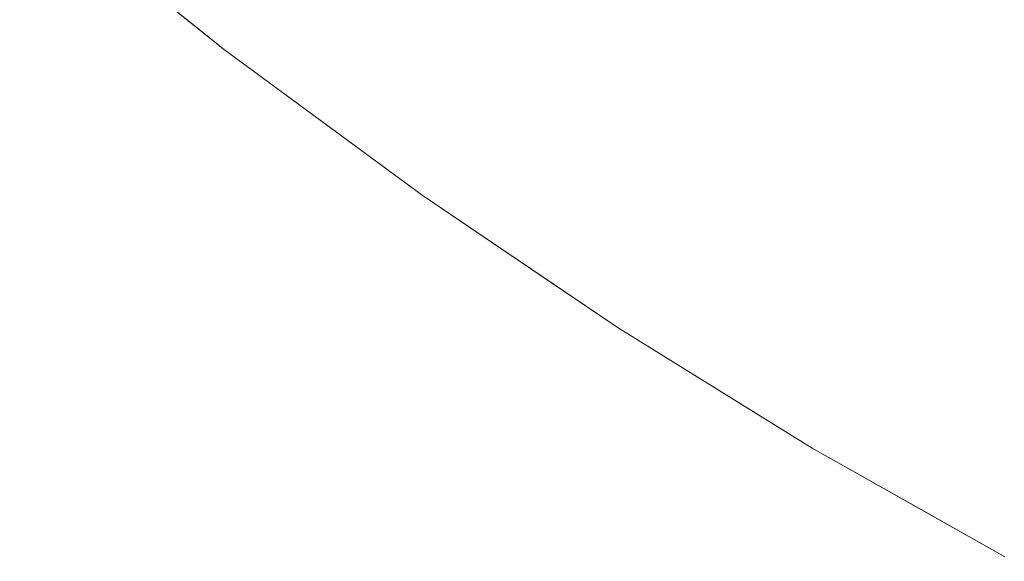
# Model space of a CAD drawing. Header units: centimetres. Extents: x -17.1 to 18.2, y 4.2 to 6.
# Tile 9 of 256: x -17.05234 to -17.04253, y 4.20596 to 4.21135. Entities that reach past the tile are written whole.
import ezdxf

# ---------------------------------------------------------------- set-up
doc = ezdxf.new("R2010")
doc.units = ezdxf.units.CM
doc.header["$LTSCALE"] = 2.54
doc.layers.add('Lucido design-1', color=7, linetype='Continuous')

# ---------------------------------------------------------------- blocks, each defined once
blk = doc.blocks.new('Gruppo-3-1')
at = {"color": 7, "linetype": 'Continuous', "lineweight": 9}
for points, invisible_edges in [([(-17.0494472, 4.2115077, -2276.9361633), (-17.0495077, 4.2113234, -2276.9346213), (-17.0512325, 4.2126634, -2276.9346213), (-17.0511684, 4.2128449, -2276.9361633)], 15), ([(-17.0470018, 4.2124953, -2276.9482721), (-17.046888, 4.2128694, -2276.9497496), (-17.0451457, 4.211708, -2276.9497496), (-17.0452521, 4.2113289, -2276.9482721)], 15), ([(-17.0491358, 4.2124555, -2276.9422751), (-17.049041, 4.2127443, -2276.9437864), (-17.0473067, 4.2114936, -2276.9437864), (-17.0473958, 4.2112007, -2276.9422751)], 15), ([(-17.0523412, 4.2126868, -2276.92217), (-17.0506064, 4.2112984, -2276.32217), (-17.0514668, 4.211987, -2276.32217)], 9), ([(-17.0503007, 4.2110537, -2276.32217), (-17.0506064, 4.2112984, -2276.32217), (-17.0523412, 4.2126868, -2276.92217), (-17.0514668, 4.211987, -2276.92217)], 10), ([(-17.0512892, 4.2125029, -2276.9330749), (-17.0512325, 4.2126634, -2276.9346213), (-17.0495077, 4.2113234, -2276.9346213), (-17.0495612, 4.2111605, -2276.9330749)], 15), ([(-17.0495612, 4.2111605, -2276.9330749), (-17.0496077, 4.2110191, -2276.9315244), (-17.0513384, 4.2123636, -2276.9315244), (-17.0512892, 4.2125029, -2276.9330749)], 15), ([(-17.0440407, 4.2119772, -2276.2916647), (-17.0449162, 4.2125257, -2276.2916647), (-17.0451457, 4.211708, -2276.2945904), (-17.044262, 4.2111544, -2276.2945904)], 15), ([(-17.0450337, 4.212107, -2276.9512174), (-17.0449162, 4.2125257, -2276.9526752), (-17.0431573, 4.2114471, -2276.9526752), (-17.0432664, 4.2110233, -2276.9512174)], 15), ([(-17.0473958, 4.2112007, -2276.9422751), (-17.0474786, 4.2109286, -2276.9407566), (-17.049224, 4.2121873, -2276.9407566), (-17.0491358, 4.2124555, -2276.9422751)], 15), ([(-17.0452521, 4.2113289, -2276.9482721), (-17.0453528, 4.2109701, -2276.9467854), (-17.0471096, 4.2121412, -2276.9467854), (-17.0470018, 4.2124953, -2276.9482721)], 15), ([(-17.0513801, 4.2122456, -2276.9299706), (-17.0513384, 4.2123636, -2276.9315244), (-17.0496077, 4.2110191, -2276.9315244), (-17.0496471, 4.2108992, -2276.9299706)], 15), ([(-17.0503749, 4.211985, -2276.3097186), (-17.0495077, 4.2113234, -2276.3097186), (-17.0493797, 4.2117132, -2276.3066398), (-17.0502431, 4.2123719, -2276.3066398)], 15), ([(-17.0420419, 4.2118472, -2276.2887813), (-17.042924, 4.2123533, -2276.2887813), (-17.0431573, 4.2114471, -2276.2916647), (-17.0422661, 4.2109358, -2276.2916647)], 15), ([(-17.0430431, 4.2118906, -2276.9541224), (-17.042924, 4.2123533, -2276.9555586), (-17.0411524, 4.21136, -2276.9555586), (-17.0412622, 4.210892, -2276.9541224)], 15), ([(-17.0496471, 4.2108992, -2276.9299706), (-17.0496793, 4.2108011, -2276.9284139), (-17.0514142, 4.2121489, -2276.9284139), (-17.0513801, 4.2122456, -2276.9299706)], 15), ([(-17.0462355, 4.2115466, -2276.2975546), (-17.0453528, 4.2109701, -2276.2975546), (-17.0451457, 4.211708, -2276.2945904), (-17.0460211, 4.2122798, -2276.2945904)], 15), ([(-17.0505516, 4.2114665, -2276.3159261), (-17.0514142, 4.2121489, -2276.3159261), (-17.0514598, 4.2120198, -2276.3190457), (-17.050596, 4.2113364, -2276.3190457)], 15), ([(-17.0514408, 4.2120736, -2276.9268549), (-17.0514142, 4.2121489, -2276.9284139), (-17.0496793, 4.2108011, -2276.9284139), (-17.0497044, 4.2107246, -2276.9268549)], 15), ([(-17.0483559, 4.2115492, -2276.3035833), (-17.049224, 4.2121873, -2276.3035833), (-17.0493797, 4.2117132, -2276.3066398), (-17.0485069, 4.2110717, -2276.3066398)], 15), ([(-17.0493053, 4.2119398, -2276.9392315), (-17.049224, 4.2121873, -2276.9407566), (-17.0474786, 4.2109286, -2276.9407566), (-17.047555, 4.2106776, -2276.9392315)], 15), ([(-17.0483559, 4.2115492, -2276.3035833), (-17.0474786, 4.2109286, -2276.3035833), (-17.0473067, 4.2114936, -2276.3005536), (-17.0481784, 4.2121103, -2276.3005536)], 15), ([(-17.0462355, 4.2115466, -2276.2975546), (-17.0471096, 4.2121412, -2276.2975546), (-17.0473067, 4.2114936, -2276.3005536), (-17.0464261, 4.2108947, -2276.3005536)], 15), ([(-17.0472113, 4.2118072, -2276.94529), (-17.0471096, 4.2121412, -2276.9467854), (-17.0453528, 4.2109701, -2276.9467854), (-17.0454478, 4.2106316, -2276.94529)], 15), ([(-17.0514712, 4.2119875, -2276.9237324), (-17.0514598, 4.2120198, -2276.9252942), (-17.0497224, 4.21067, -2276.9252942), (-17.0497332, 4.2106372, -2276.9237324)], 15), ([(-17.050596, 4.2113364, -2276.3190457), (-17.0514598, 4.2120198, -2276.3190457), (-17.0514668, 4.211987, -2276.32217), (-17.0506064, 4.2112984, -2276.32217)], 11), ([(-17.0497044, 4.2107246, -2276.9268549), (-17.0497224, 4.21067, -2276.9252942), (-17.0514598, 4.2120198, -2276.9252942), (-17.0514408, 4.2120736, -2276.9268549)], 15), ([(-17.0432664, 4.2110233, -2276.9512174), (-17.0433703, 4.2106194, -2276.9497496), (-17.0451457, 4.211708, -2276.9497496), (-17.0450337, 4.212107, -2276.9512174)], 15), ([(-17.0514712, 4.2119875, -2276.9237324), (-17.0497332, 4.2106372, -2276.9237324), (-17.0503007, 4.2110537, -2276.92217)], 11), ([(-17.0503007, 4.2110537, -2276.92217), (-17.0514668, 4.211987, -2276.92217), (-17.0514712, 4.2119875, -2276.9237324)], 10), ([(-17.0514668, 4.211987, -2276.92217), (-17.0503007, 4.2110537, -2276.92217), (-17.0503007, 4.2110537, -2276.32217)], 10), ([(-17.0504779, 4.2116829, -2276.3128155), (-17.0496077, 4.2110191, -2276.3128155), (-17.0495077, 4.2113234, -2276.3097186), (-17.0503749, 4.211985, -2276.3097186)], 15), ([(-17.047555, 4.2106776, -2276.9392315), (-17.0476249, 4.2104478, -2276.9377002), (-17.0493797, 4.2117132, -2276.9377002), (-17.0493053, 4.2119398, -2276.9392315)], 15), ([(-17.044262, 4.2111544, -2276.2945904), (-17.0433703, 4.2106194, -2276.2945904), (-17.0431573, 4.2114471, -2276.2916647), (-17.0440407, 4.2119772, -2276.2916647)], 15), ([(-17.0412622, 4.210892, -2276.9541224), (-17.0413674, 4.2104436, -2276.9526752), (-17.0431573, 4.2114471, -2276.9526752), (-17.0430431, 4.2118906, -2276.9541224)], 15), ([(-17.0454478, 4.2106316, -2276.94529), (-17.0455369, 4.2103139, -2276.9437864), (-17.0473067, 4.2114936, -2276.9437864), (-17.0472113, 4.2118072, -2276.94529)], 15), ([(-17.0505516, 4.2114665, -2276.3159261), (-17.0496793, 4.2108011, -2276.3159261), (-17.0496077, 4.2110191, -2276.3128155), (-17.0504779, 4.2116829, -2276.3128155)], 15), ([(-17.0485069, 4.2110717, -2276.3066398), (-17.0493797, 4.2117132, -2276.3066398), (-17.0495077, 4.2113234, -2276.3097186), (-17.0486311, 4.2106791, -2276.3097186)], 15), ([(-17.0494472, 4.2115077, -2276.9361633), (-17.0493797, 4.2117132, -2276.9377002), (-17.0476249, 4.2104478, -2276.9377002), (-17.0476884, 4.2102393, -2276.9361633)], 15), ([(-17.044262, 4.2111544, -2276.2945904), (-17.0451457, 4.211708, -2276.2945904), (-17.0453528, 4.2109701, -2276.2975546), (-17.0444618, 4.2104119, -2276.2975546)], 15), ([(-17.0452521, 4.2113289, -2276.9482721), (-17.0451457, 4.211708, -2276.9497496), (-17.0433703, 4.2106194, -2276.9497496), (-17.0434691, 4.2102357, -2276.9482721)], 15), ([(-17.0485069, 4.2110717, -2276.3066398), (-17.0476249, 4.2104478, -2276.3066398), (-17.0474786, 4.2109286, -2276.3035833), (-17.0483559, 4.2115492, -2276.3035833)], 15), ([(-17.0464261, 4.2108947, -2276.3005536), (-17.0455369, 4.2103139, -2276.3005536), (-17.0453528, 4.2109701, -2276.2975546), (-17.0462355, 4.2115466, -2276.2975546)], 15), ([(-17.050596, 4.2113364, -2276.3190457), (-17.0497224, 4.21067, -2276.3190457), (-17.0496793, 4.2108011, -2276.3159261), (-17.0505516, 4.2114665, -2276.3159261)], 15), ([(-17.0476884, 4.2102393, -2276.9361633), (-17.0477453, 4.2100524, -2276.9346213), (-17.0495077, 4.2113234, -2276.9346213), (-17.0494472, 4.2115077, -2276.9361633)], 15), ([(-17.0464261, 4.2108947, -2276.3005536), (-17.0473067, 4.2114936, -2276.3005536), (-17.0474786, 4.2109286, -2276.3035833), (-17.0465925, 4.2103259, -2276.3035833)], 15), ([(-17.0473958, 4.2112007, -2276.9422751), (-17.0473067, 4.2114936, -2276.9437864), (-17.0455369, 4.2103139, -2276.9437864), (-17.0456202, 4.2100171, -2276.9422751)], 15), ([(-17.0422661, 4.2109358, -2276.2916647), (-17.0431573, 4.2114471, -2276.2916647), (-17.0433703, 4.2106194, -2276.2945904), (-17.0424708, 4.2101033, -2276.2945904)], 15), ([(-17.0432664, 4.2110233, -2276.9512174), (-17.0431573, 4.2114471, -2276.9526752), (-17.0413674, 4.2104436, -2276.9526752), (-17.041468, 4.210015, -2276.9512174)], 15), ([(-17.0506064, 4.2112984, -2276.32217), (-17.0503007, 4.2110537, -2276.32217), (-17.0497224, 4.21067, -2276.3190457), (-17.050596, 4.2113364, -2276.3190457)], 14), ([(-17.0434691, 4.2102357, -2276.9482721), (-17.0435626, 4.2098724, -2276.9467854), (-17.0453528, 4.2109701, -2276.9467854), (-17.0452521, 4.2113289, -2276.9482721)], 15), ([(-17.0486311, 4.2106791, -2276.3097186), (-17.0495077, 4.2113234, -2276.3097186), (-17.0496077, 4.2110191, -2276.3128155), (-17.0487281, 4.2103726, -2276.3128155)], 15), ([(-17.0495612, 4.2111605, -2276.9330749), (-17.0495077, 4.2113234, -2276.9346213), (-17.0477453, 4.2100524, -2276.9346213), (-17.0477955, 4.2098872, -2276.9330749)], 15), ([(-17.0477955, 4.2098872, -2276.9330749), (-17.0478392, 4.2097437, -2276.9315244), (-17.0496077, 4.2110191, -2276.9315244), (-17.0495612, 4.2111605, -2276.9330749)], 15), ([(-17.0456202, 4.2100171, -2276.9422751), (-17.0456976, 4.2097414, -2276.9407566), (-17.0474786, 4.2109286, -2276.9407566), (-17.0473958, 4.2112007, -2276.9422751)], 15), ([(-17.0444618, 4.2104119, -2276.2975546), (-17.0435626, 4.2098724, -2276.2975546), (-17.0433703, 4.2106194, -2276.2945904), (-17.044262, 4.2111544, -2276.2945904)], 15), ([(-17.0488393, 4.2100209, -2276.3190457), (-17.0497224, 4.21067, -2276.3190457), (-17.0503007, 4.2110537, -2276.32217), (-17.0488476, 4.2099845, -2276.32217)], 11), ([(-17.0503007, 4.2110537, -2276.92217), (-17.0483318, 4.209605, -2276.92217), (-17.0483318, 4.209605, -2276.32217), (-17.0488476, 4.2099845, -2276.32217)], 10), ([(-17.0488476, 4.2099845, -2276.32217), (-17.0503007, 4.2110537, -2276.32217), (-17.0503007, 4.2110537, -2276.92217)], 10), ([(-17.0483318, 4.209605, -2276.92217), (-17.0503007, 4.2110537, -2276.92217), (-17.0497332, 4.2106372, -2276.9237324)], 10), ([(-17.0486311, 4.2106791, -2276.3097186), (-17.0477453, 4.2100524, -2276.3097186), (-17.0476249, 4.2104478, -2276.3066398), (-17.0485069, 4.2110717, -2276.3066398)], 15), ([(-17.0487281, 4.2103726, -2276.3128155), (-17.0496077, 4.2110191, -2276.3128155), (-17.0496793, 4.2108011, -2276.3159261), (-17.0487975, 4.210153, -2276.3159261)], 15), ([(-17.0496471, 4.2108992, -2276.9299706), (-17.0496077, 4.2110191, -2276.9315244), (-17.0478392, 4.2097437, -2276.9315244), (-17.0478762, 4.2096222, -2276.9299706)], 15), ([(-17.0444618, 4.2104119, -2276.2975546), (-17.0453528, 4.2109701, -2276.2975546), (-17.0455369, 4.2103139, -2276.3005536), (-17.0446394, 4.2097516, -2276.3005536)], 15), ([(-17.0454478, 4.2106316, -2276.94529), (-17.0453528, 4.2109701, -2276.9467854), (-17.0435626, 4.2098724, -2276.9467854), (-17.0436508, 4.2095298, -2276.94529)], 15), ([(-17.041468, 4.210015, -2276.9512174), (-17.0415638, 4.2096065, -2276.9497496), (-17.0433703, 4.2106194, -2276.9497496), (-17.0432664, 4.2110233, -2276.9512174)], 15), ([(-17.0478762, 4.2096222, -2276.9299706), (-17.0479065, 4.2095226, -2276.9284139), (-17.0496793, 4.2108011, -2276.9284139), (-17.0496471, 4.2108992, -2276.9299706)], 15), ([(-17.0465925, 4.2103259, -2276.3035833), (-17.0474786, 4.2109286, -2276.3035833), (-17.0476249, 4.2104478, -2276.3066398), (-17.046734, 4.2098418, -2276.3066398)], 15), ([(-17.047555, 4.2106776, -2276.9392315), (-17.0474786, 4.2109286, -2276.9407566), (-17.0456976, 4.2097414, -2276.9407566), (-17.045769, 4.209487, -2276.9392315)], 15), ([(-17.0465925, 4.2103259, -2276.3035833), (-17.0456976, 4.2097414, -2276.3035833), (-17.0455369, 4.2103139, -2276.3005536), (-17.0464261, 4.2108947, -2276.3005536)], 15), ([(-17.0487975, 4.210153, -2276.3159261), (-17.0496793, 4.2108011, -2276.3159261), (-17.0497224, 4.21067, -2276.3190457), (-17.0488393, 4.2100209, -2276.3190457)], 15), ([(-17.0497044, 4.2107246, -2276.9268549), (-17.0496793, 4.2108011, -2276.9284139), (-17.0479065, 4.2095226, -2276.9284139), (-17.0479301, 4.2094451, -2276.9268549)], 15), ([(-17.0497332, 4.2106372, -2276.9237324), (-17.0497224, 4.21067, -2276.9252942), (-17.0479469, 4.2093896, -2276.9252942), (-17.0479571, 4.2093564, -2276.9237324)], 15), ([(-17.0497332, 4.2106372, -2276.9237324), (-17.0479571, 4.2093564, -2276.9237324), (-17.0483318, 4.209605, -2276.92217)], 11), ([(-17.0479301, 4.2094451, -2276.9268549), (-17.0479469, 4.2093896, -2276.9252942), (-17.0497224, 4.21067, -2276.9252942), (-17.0497044, 4.2107246, -2276.9268549)], 15), ([(-17.0487281, 4.2103726, -2276.3128155), (-17.0478392, 4.2097437, -2276.3128155), (-17.0477453, 4.2100524, -2276.3097186), (-17.0486311, 4.2106791, -2276.3097186)], 15), ([(-17.045769, 4.209487, -2276.9392315), (-17.0458343, 4.2092541, -2276.9377002), (-17.0476249, 4.2104478, -2276.9377002), (-17.047555, 4.2106776, -2276.9392315)], 15), ([(-17.0436508, 4.2095298, -2276.94529), (-17.0437336, 4.2092082, -2276.9437864), (-17.0455369, 4.2103139, -2276.9437864), (-17.0454478, 4.2106316, -2276.94529)], 15), ([(-17.0424708, 4.2101033, -2276.2945904), (-17.0433703, 4.2106194, -2276.2945904), (-17.0435626, 4.2098724, -2276.2975546), (-17.0426556, 4.209352, -2276.2975546)], 15), ([(-17.0434691, 4.2102357, -2276.9482721), (-17.0433703, 4.2106194, -2276.9497496), (-17.0415638, 4.2096065, -2276.9497496), (-17.0416549, 4.2092184, -2276.9482721)], 15), ([(-17.046734, 4.2098418, -2276.3066398), (-17.0476249, 4.2104478, -2276.3066398), (-17.0477453, 4.2100524, -2276.3097186), (-17.0468504, 4.2094438, -2276.3097186)], 15), ([(-17.0476884, 4.2102393, -2276.9361633), (-17.0476249, 4.2104478, -2276.9377002), (-17.0458343, 4.2092541, -2276.9377002), (-17.0458936, 4.2090429, -2276.9361633)], 15), ([(-17.0487975, 4.210153, -2276.3159261), (-17.0479065, 4.2095226, -2276.3159261), (-17.0478392, 4.2097437, -2276.3128155), (-17.0487281, 4.2103726, -2276.3128155)], 15), ([(-17.0446394, 4.2097516, -2276.3005536), (-17.0437336, 4.2092082, -2276.3005536), (-17.0435626, 4.2098724, -2276.2975546), (-17.0444618, 4.2104119, -2276.2975546)], 15), ([(-17.046734, 4.2098418, -2276.3066398), (-17.0458343, 4.2092541, -2276.3066398), (-17.0456976, 4.2097414, -2276.3035833), (-17.0465925, 4.2103259, -2276.3035833)], 15), ([(-17.0446394, 4.2097516, -2276.3005536), (-17.0455369, 4.2103139, -2276.3005536), (-17.0456976, 4.2097414, -2276.3035833), (-17.0447943, 4.2091755, -2276.3035833)], 15), ([(-17.0456202, 4.2100171, -2276.9422751), (-17.0455369, 4.2103139, -2276.9437864), (-17.0437336, 4.2092082, -2276.9437864), (-17.0438109, 4.2089077, -2276.9422751)], 15), ([(-17.0488393, 4.2100209, -2276.3190457), (-17.0479469, 4.2093896, -2276.3190457), (-17.0479065, 4.2095226, -2276.3159261), (-17.0487975, 4.210153, -2276.3159261)], 15), ([(-17.0458936, 4.2090429, -2276.9361633), (-17.0459468, 4.2088535, -2276.9346213), (-17.0477453, 4.2100524, -2276.9346213), (-17.0476884, 4.2102393, -2276.9361633)], 15), ([(-17.0416549, 4.2092184, -2276.9482721), (-17.041741, 4.208851, -2276.9467854), (-17.0435626, 4.2098724, -2276.9467854), (-17.0434691, 4.2102357, -2276.9482721)], 15), ([(-17.0468504, 4.2094438, -2276.3097186), (-17.0477453, 4.2100524, -2276.3097186), (-17.0478392, 4.2097437, -2276.3128155), (-17.0469413, 4.209133, -2276.3128155)], 15), ([(-17.0477955, 4.2098872, -2276.9330749), (-17.0477453, 4.2100524, -2276.9346213), (-17.0459468, 4.2088535, -2276.9346213), (-17.0459938, 4.2086861, -2276.9330749)], 15), ([(-17.0426556, 4.209352, -2276.2975546), (-17.041741, 4.208851, -2276.2975546), (-17.0415638, 4.2096065, -2276.2945904), (-17.0424708, 4.2101033, -2276.2945904)], 15), ([(-17.0488476, 4.2099845, -2276.32217), (-17.0483318, 4.209605, -2276.32217), (-17.0479469, 4.2093896, -2276.3190457), (-17.0488393, 4.2100209, -2276.3190457)], 14), ([(-17.0438109, 4.2089077, -2276.9422751), (-17.0438828, 4.2086286, -2276.9407566), (-17.0456976, 4.2097414, -2276.9407566), (-17.0456202, 4.2100171, -2276.9422751)], 15), ([(-17.0459938, 4.2086861, -2276.9330749), (-17.0460346, 4.2085407, -2276.9315244), (-17.0478392, 4.2097437, -2276.9315244), (-17.0477955, 4.2098872, -2276.9330749)], 15), ([(-17.0426556, 4.209352, -2276.2975546), (-17.0435626, 4.2098724, -2276.2975546), (-17.0437336, 4.2092082, -2276.3005536), (-17.0428199, 4.2086839, -2276.3005536)], 15), ([(-17.0436508, 4.2095298, -2276.94529), (-17.0435626, 4.2098724, -2276.9467854), (-17.041741, 4.208851, -2276.9467854), (-17.0418223, 4.2085046, -2276.94529)], 15), ([(-17.0468504, 4.2094438, -2276.3097186), (-17.0459468, 4.2088535, -2276.3097186), (-17.0458343, 4.2092541, -2276.3066398), (-17.046734, 4.2098418, -2276.3066398)], 15), ([(-17.0469413, 4.209133, -2276.3128155), (-17.0478392, 4.2097437, -2276.3128155), (-17.0479065, 4.2095226, -2276.3159261), (-17.0470064, 4.2089103, -2276.3159261)], 15), ([(-17.0478762, 4.2096222, -2276.9299706), (-17.0478392, 4.2097437, -2276.9315244), (-17.0460346, 4.2085407, -2276.9315244), (-17.0460691, 4.2084175, -2276.9299706)], 15), ([(-17.0447943, 4.2091755, -2276.3035833), (-17.0456976, 4.2097414, -2276.3035833), (-17.0458343, 4.2092541, -2276.3066398), (-17.0449262, 4.2086852, -2276.3066398)], 15), ([(-17.045769, 4.209487, -2276.9392315), (-17.0456976, 4.2097414, -2276.9407566), (-17.0438828, 4.2086286, -2276.9407566), (-17.0439491, 4.2083711, -2276.9392315)], 15), ([(-17.0447943, 4.2091755, -2276.3035833), (-17.0438828, 4.2086286, -2276.3035833), (-17.0437336, 4.2092082, -2276.3005536), (-17.0446394, 4.2097516, -2276.3005536)], 15), ([(-17.0470455, 4.2087765, -2276.3190457), (-17.0479469, 4.2093896, -2276.3190457), (-17.0483318, 4.209605, -2276.32217), (-17.0470526, 4.2087407, -2276.32217)], 11), ([(-17.0483318, 4.209605, -2276.92217), (-17.0463799, 4.2082863, -2276.92217), (-17.0463799, 4.2082863, -2276.32217), (-17.0470526, 4.2087407, -2276.32217)], 10), ([(-17.0470526, 4.2087407, -2276.32217), (-17.0483318, 4.209605, -2276.32217), (-17.0483318, 4.209605, -2276.92217)], 10), ([(-17.0461447, 4.2081482, -2276.9237324), (-17.0463799, 4.2082863, -2276.92217), (-17.0483318, 4.209605, -2276.92217), (-17.0479571, 4.2093564, -2276.9237324)], 13), ([(-17.0460691, 4.2084175, -2276.9299706), (-17.0460974, 4.2083166, -2276.9284139), (-17.0479065, 4.2095226, -2276.9284139), (-17.0478762, 4.2096222, -2276.9299706)], 15), ([(-17.0470064, 4.2089103, -2276.3159261), (-17.0479065, 4.2095226, -2276.3159261), (-17.0479469, 4.2093896, -2276.3190457), (-17.0470455, 4.2087765, -2276.3190457)], 15), ([(-17.0479301, 4.2094451, -2276.9268549), (-17.0479065, 4.2095226, -2276.9284139), (-17.0460974, 4.2083166, -2276.9284139), (-17.0461195, 4.2082381, -2276.9268549)], 15), ([(-17.0439491, 4.2083711, -2276.9392315), (-17.0440098, 4.2081353, -2276.9377002), (-17.0458343, 4.2092541, -2276.9377002), (-17.045769, 4.209487, -2276.9392315)], 15), ([(-17.0418223, 4.2085046, -2276.94529), (-17.0418986, 4.2081793, -2276.9437864), (-17.0437336, 4.2092082, -2276.9437864), (-17.0436508, 4.2095298, -2276.94529)], 15), ([(-17.0479571, 4.2093564, -2276.9237324), (-17.0479469, 4.2093896, -2276.9252942), (-17.0461352, 4.2081819, -2276.9252942), (-17.0461447, 4.2081482, -2276.9237324)], 15), ([(-17.0461195, 4.2082381, -2276.9268549), (-17.0461352, 4.2081819, -2276.9252942), (-17.0479469, 4.2093896, -2276.9252942), (-17.0479301, 4.2094451, -2276.9268549)], 15), ([(-17.0469413, 4.209133, -2276.3128155), (-17.0460346, 4.2085407, -2276.3128155), (-17.0459468, 4.2088535, -2276.3097186), (-17.0468504, 4.2094438, -2276.3097186)], 15), ([(-17.0428199, 4.2086839, -2276.3005536), (-17.0418986, 4.2081793, -2276.3005536), (-17.041741, 4.208851, -2276.2975546), (-17.0426556, 4.209352, -2276.2975546)], 15), ([(-17.0449262, 4.2086852, -2276.3066398), (-17.0458343, 4.2092541, -2276.3066398), (-17.0459468, 4.2088535, -2276.3097186), (-17.0450346, 4.2082821, -2276.3097186)], 15), ([(-17.0458936, 4.2090429, -2276.9361633), (-17.0458343, 4.2092541, -2276.9377002), (-17.0440098, 4.2081353, -2276.9377002), (-17.0440648, 4.2079215, -2276.9361633)], 15), ([(-17.0449262, 4.2086852, -2276.3066398), (-17.0440098, 4.2081353, -2276.3066398), (-17.0438828, 4.2086286, -2276.3035833), (-17.0447943, 4.2091755, -2276.3035833)], 15), ([(-17.0428199, 4.2086839, -2276.3005536), (-17.0437336, 4.2092082, -2276.3005536), (-17.0438828, 4.2086286, -2276.3035833), (-17.0429633, 4.208101, -2276.3035833)], 15), ([(-17.0438109, 4.2089077, -2276.9422751), (-17.0437336, 4.2092082, -2276.9437864), (-17.0418986, 4.2081793, -2276.9437864), (-17.0419699, 4.2078754, -2276.9422751)], 15), ([(-17.0470064, 4.2089103, -2276.3159261), (-17.0460974, 4.2083166, -2276.3159261), (-17.0460346, 4.2085407, -2276.3128155), (-17.0469413, 4.209133, -2276.3128155)], 15), ([(-17.0440648, 4.2079215, -2276.9361633), (-17.0441141, 4.2077298, -2276.9346213), (-17.0459468, 4.2088535, -2276.9346213), (-17.0458936, 4.2090429, -2276.9361633)], 15), ([(-17.0470455, 4.2087765, -2276.3190457), (-17.0461352, 4.2081819, -2276.3190457), (-17.0460974, 4.2083166, -2276.3159261), (-17.0470064, 4.2089103, -2276.3159261)], 15), ([(-17.0419699, 4.2078754, -2276.9422751), (-17.0420361, 4.2075932, -2276.9407566), (-17.0438828, 4.2086286, -2276.9407566), (-17.0438109, 4.2089077, -2276.9422751)], 15), ([(-17.0470526, 4.2087407, -2276.32217), (-17.0463799, 4.2082863, -2276.32217), (-17.0461352, 4.2081819, -2276.3190457), (-17.0470455, 4.2087765, -2276.3190457)], 14), ([(-17.0450346, 4.2082821, -2276.3097186), (-17.0459468, 4.2088535, -2276.3097186), (-17.0460346, 4.2085407, -2276.3128155), (-17.0451193, 4.2079673, -2276.3128155)], 15), ([(-17.0459938, 4.2086861, -2276.9330749), (-17.0459468, 4.2088535, -2276.9346213), (-17.0441141, 4.2077298, -2276.9346213), (-17.0441578, 4.2075603, -2276.9330749)], 15), ([(-17.0441578, 4.2075603, -2276.9330749), (-17.0441956, 4.2074132, -2276.9315244), (-17.0460346, 4.2085407, -2276.9315244), (-17.0459938, 4.2086861, -2276.9330749)], 15), ([(-17.0450346, 4.2082821, -2276.3097186), (-17.0441141, 4.2077298, -2276.3097186), (-17.0440098, 4.2081353, -2276.3066398), (-17.0449262, 4.2086852, -2276.3066398)], 15), ([(-17.0429633, 4.208101, -2276.3035833), (-17.0420361, 4.2075932, -2276.3035833), (-17.0418986, 4.2081793, -2276.3005536), (-17.0428199, 4.2086839, -2276.3005536)], 15), ([(-17.0429633, 4.208101, -2276.3035833), (-17.0438828, 4.2086286, -2276.3035833), (-17.0440098, 4.2081353, -2276.3066398), (-17.0430853, 4.2076049, -2276.3066398)], 15), ([(-17.0439491, 4.2083711, -2276.9392315), (-17.0438828, 4.2086286, -2276.9407566), (-17.0420361, 4.2075932, -2276.9407566), (-17.0420972, 4.2073328, -2276.9392315)], 15), ([(-17.0451193, 4.2079673, -2276.3128155), (-17.0460346, 4.2085407, -2276.3128155), (-17.0460974, 4.2083166, -2276.3159261), (-17.0451799, 4.2077418, -2276.3159261)], 15), ([(-17.0460691, 4.2084175, -2276.9299706), (-17.0460346, 4.2085407, -2276.9315244), (-17.0441956, 4.2074132, -2276.9315244), (-17.0442277, 4.2072885, -2276.9299706)], 15), ([(-17.0442277, 4.2072885, -2276.9299706), (-17.044254, 4.2071863, -2276.9284139), (-17.0460974, 4.2083166, -2276.9284139), (-17.0460691, 4.2084175, -2276.9299706)], 15), ([(-17.0452164, 4.2076063, -2276.3190457), (-17.0461352, 4.2081819, -2276.3190457), (-17.0463799, 4.2082863, -2276.32217), (-17.0452227, 4.2075704, -2276.32217)], 11), ([(-17.0463799, 4.2082863, -2276.92217), (-17.0444453, 4.2070895, -2276.92217), (-17.0444453, 4.2070895, -2276.32217), (-17.0452227, 4.2075704, -2276.32217)], 10), ([(-17.0452227, 4.2075704, -2276.32217), (-17.0463799, 4.2082863, -2276.32217), (-17.0463799, 4.2082863, -2276.92217)], 10), ([(-17.0442979, 4.2070158, -2276.9237324), (-17.0444453, 4.2070895, -2276.92217), (-17.0463799, 4.2082863, -2276.92217), (-17.0461447, 4.2081482, -2276.9237324)], 13), ([(-17.0451799, 4.2077418, -2276.3159261), (-17.0460974, 4.2083166, -2276.3159261), (-17.0461352, 4.2081819, -2276.3190457), (-17.0452164, 4.2076063, -2276.3190457)], 15), ([(-17.0461195, 4.2082381, -2276.9268549), (-17.0460974, 4.2083166, -2276.9284139), (-17.044254, 4.2071863, -2276.9284139), (-17.0442745, 4.2071068, -2276.9268549)], 15), ([(-17.0420972, 4.2073328, -2276.9392315), (-17.0421531, 4.2070944, -2276.9377002), (-17.0440098, 4.2081353, -2276.9377002), (-17.0439491, 4.2083711, -2276.9392315)], 15), ([(-17.0442745, 4.2071068, -2276.9268549), (-17.0442891, 4.20705, -2276.9252942), (-17.0461352, 4.2081819, -2276.9252942), (-17.0461195, 4.2082381, -2276.9268549)], 15), ([(-17.0451193, 4.2079673, -2276.3128155), (-17.0441956, 4.2074132, -2276.3128155), (-17.0441141, 4.2077298, -2276.3097186), (-17.0450346, 4.2082821, -2276.3097186)], 15), ([(-17.0461447, 4.2081482, -2276.9237324), (-17.0461352, 4.2081819, -2276.9252942), (-17.0442891, 4.20705, -2276.9252942), (-17.0442979, 4.2070158, -2276.9237324)], 15), ([(-17.0430853, 4.2076049, -2276.3066398), (-17.0440098, 4.2081353, -2276.3066398), (-17.0441141, 4.2077298, -2276.3097186), (-17.0431856, 4.2071971, -2276.3097186)], 15), ([(-17.0440648, 4.2079215, -2276.9361633), (-17.0440098, 4.2081353, -2276.9377002), (-17.0421531, 4.2070944, -2276.9377002), (-17.0422039, 4.2068781, -2276.9361633)], 15), ([(-17.0430853, 4.2076049, -2276.3066398), (-17.0421531, 4.2070944, -2276.3066398), (-17.0420361, 4.2075932, -2276.3035833), (-17.0429633, 4.208101, -2276.3035833)], 15), ([(-17.0451799, 4.2077418, -2276.3159261), (-17.044254, 4.2071863, -2276.3159261), (-17.0441956, 4.2074132, -2276.3128155), (-17.0451193, 4.2079673, -2276.3128155)], 15), ([(-17.0422039, 4.2068781, -2276.9361633), (-17.0422494, 4.2066842, -2276.9346213), (-17.0441141, 4.2077298, -2276.9346213), (-17.0440648, 4.2079215, -2276.9361633)], 15), ([(-17.0452164, 4.2076063, -2276.3190457), (-17.0442891, 4.20705, -2276.3190457), (-17.044254, 4.2071863, -2276.3159261), (-17.0451799, 4.2077418, -2276.3159261)], 15), ([(-17.0431856, 4.2071971, -2276.3097186), (-17.0441141, 4.2077298, -2276.3097186), (-17.0441956, 4.2074132, -2276.3128155), (-17.043264, 4.2068786, -2276.3128155)], 15), ([(-17.0441578, 4.2075603, -2276.9330749), (-17.0441141, 4.2077298, -2276.9346213), (-17.0422494, 4.2066842, -2276.9346213), (-17.0422896, 4.2065128, -2276.9330749)], 15), ([(-17.0452227, 4.2075704, -2276.32217), (-17.0444453, 4.2070895, -2276.32217), (-17.0442891, 4.20705, -2276.3190457), (-17.0452164, 4.2076063, -2276.3190457)], 14), ([(-17.0431856, 4.2071971, -2276.3097186), (-17.0422494, 4.2066842, -2276.3097186), (-17.0421531, 4.2070944, -2276.3066398), (-17.0430853, 4.2076049, -2276.3066398)], 15), ([(-17.0422896, 4.2065128, -2276.9330749), (-17.0423245, 4.206364, -2276.9315244), (-17.0441956, 4.2074132, -2276.9315244), (-17.0441578, 4.2075603, -2276.9330749)], 15), ([(-17.043264, 4.2068786, -2276.3128155), (-17.0441956, 4.2074132, -2276.3128155), (-17.044254, 4.2071863, -2276.3159261), (-17.0433201, 4.2066505, -2276.3159261)], 15), ([(-17.0442277, 4.2072885, -2276.9299706), (-17.0441956, 4.2074132, -2276.9315244), (-17.0423245, 4.206364, -2276.9315244), (-17.0423541, 4.2062379, -2276.9299706)], 15), ([(-17.0423541, 4.2062379, -2276.9299706), (-17.0423783, 4.2061346, -2276.9284139), (-17.044254, 4.2071863, -2276.9284139), (-17.0442277, 4.2072885, -2276.9299706)], 15), ([(-17.0433201, 4.2066505, -2276.3159261), (-17.044254, 4.2071863, -2276.3159261), (-17.0442891, 4.20705, -2276.3190457), (-17.0433538, 4.2065133, -2276.3190457)], 15), ([(-17.0423972, 4.2060542, -2276.9268549), (-17.0424106, 4.2059967, -2276.9252942), (-17.0442891, 4.20705, -2276.9252942), (-17.0442745, 4.2071068, -2276.9268549)], 15), ([(-17.0442745, 4.2071068, -2276.9268549), (-17.044254, 4.2071863, -2276.9284139), (-17.0423783, 4.2061346, -2276.9284139), (-17.0423972, 4.2060542, -2276.9268549)], 15), ([(-17.043264, 4.2068786, -2276.3128155), (-17.0423245, 4.206364, -2276.3128155), (-17.0422494, 4.2066842, -2276.3097186), (-17.0431856, 4.2071971, -2276.3097186)], 15), ([(-17.0433538, 4.2065133, -2276.3190457), (-17.0442891, 4.20705, -2276.3190457), (-17.0444453, 4.2070895, -2276.32217), (-17.0433597, 4.2064771, -2276.32217)], 11), ([(-17.0444453, 4.2070895, -2276.92217), (-17.0425275, 4.2060076, -2276.92217), (-17.0425275, 4.2060076, -2276.32217), (-17.0433597, 4.2064771, -2276.32217)], 10), ([(-17.0433597, 4.2064771, -2276.32217), (-17.0444453, 4.2070895, -2276.32217), (-17.0444453, 4.2070895, -2276.92217)], 10), ([(-17.0424187, 4.2059622, -2276.9237324), (-17.0425275, 4.2060076, -2276.92217), (-17.0444453, 4.2070895, -2276.92217), (-17.0442979, 4.2070158, -2276.9237324)], 13), ([(-17.0442979, 4.2070158, -2276.9237324), (-17.0442891, 4.20705, -2276.9252942), (-17.0424106, 4.2059967, -2276.9252942), (-17.0424187, 4.2059622, -2276.9237324)], 15), ([(-17.0433201, 4.2066505, -2276.3159261), (-17.0423783, 4.2061346, -2276.3159261), (-17.0423245, 4.206364, -2276.3128155), (-17.043264, 4.2068786, -2276.3128155)], 15), ([(-17.0433538, 4.2065133, -2276.3190457), (-17.0424106, 4.2059967, -2276.3190457), (-17.0423783, 4.2061346, -2276.3159261), (-17.0433201, 4.2066505, -2276.3159261)], 15), ([(-17.0433597, 4.2064771, -2276.32217), (-17.0425275, 4.2060076, -2276.32217), (-17.0424106, 4.2059967, -2276.3190457), (-17.0433538, 4.2065133, -2276.3190457)], 14)]:
    blk.add_3dface(points, dxfattribs=dict(at, invisible_edges=invisible_edges))
blk = doc.blocks.new('Gruppo-4-1')
at = {"color": 7}
blk.add_blockref('Gruppo-3-1', (0, 0), dxfattribs=at)

msp = doc.modelspace()

# ---------------------------------------------------------------- block references
at = {"layer": 'Lucido design-1', "color": 7}
msp.add_blockref('Gruppo-4-1', (0, 0), dxfattribs=at)

doc.saveas('drawing.dxf')
